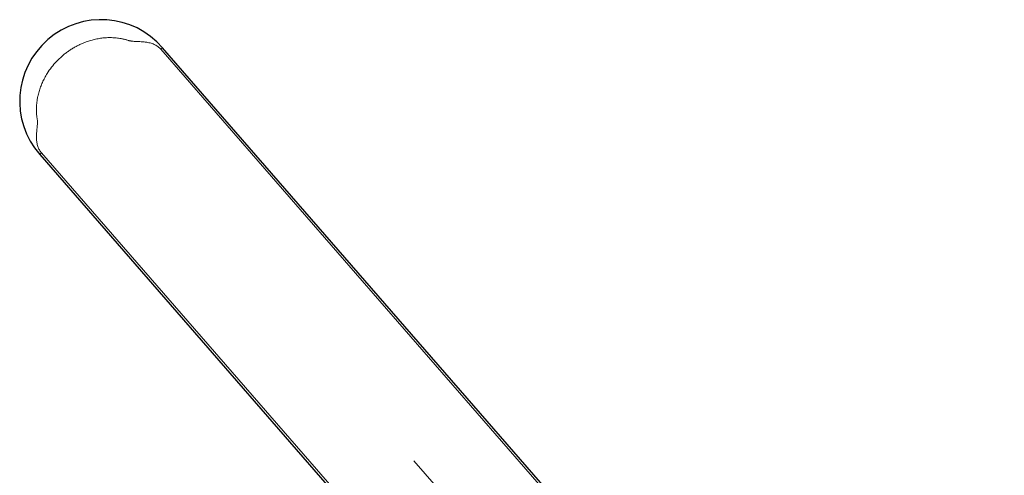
# Model space of a CAD drawing. Header units: millimetres. Extents: x 130528 to 177851, y 51760 to 113805.
# Tile 30 of 88: x 149825 to 149978, y 75983 to 76054. Entities that reach past the tile are written whole.
import ezdxf

# ---------------------------------------------------------------- set-up
doc = ezdxf.new("R2010")
doc.units = ezdxf.units.MM
doc.layers.add('_SA-SANTEHN', color=7, linetype='Continuous', lineweight=0, true_color=0x4c5f99)

msp = doc.modelspace()

# ---------------------------------------------------------------- linework, layer by layer
at = {"layer": '_SA-SANTEHN', "lineweight": 0}
for p, q in [((149846.99, 76049.47), (149846.71, 76049.23)), ((149846.71, 76049.23), (149937, 75945.36)), ((149827.9, 76032.87), (149828.18, 76033.12)), ((149918.47, 75929.26), (149828.18, 76033.12)), ((149886.02, 75985.29), (149977.71, 75879.82))]:
    msp.add_line(p, q, dxfattribs=at)
at = {"layer": '_SA-SANTEHN', "lineweight": 30}
for p, q in [((149937.46, 75945.4), (149846.99, 76049.47)), ((149827.9, 76032.87), (149918.37, 75928.8))]:
    msp.add_line(p, q, dxfattribs=at)
msp.add_arc((149837.45, 76041.17), 12.65, 41.0001, 221.0001, dxfattribs=at)
at = {"layer": '_SA-SANTEHN', "lineweight": 0}
msp.add_open_spline([(149828.18, 76033.12), (149828.07, 76033.27), (149827.83, 76033.58), (149827.64, 76034.03), (149827.53, 76034.41), (149827.46, 76034.72), (149827.42, 76035.04), (149827.4, 76035.35), (149827.39, 76035.64), (149827.4, 76035.92), (149827.42, 76036.24), (149827.46, 76036.62), (149827.5, 76037), (149827.53, 76037.35), (149827.55, 76037.63), (149827.57, 76038), (149827.5, 76038.46), (149827.42, 76039.04), (149827.39, 76039.61), (149827.39, 76040.19), (149827.43, 76040.76), (149827.5, 76041.33), (149827.62, 76041.96), (149827.79, 76042.64), (149828.03, 76043.37), (149828.32, 76044.08), (149828.67, 76044.78), (149829.13, 76045.58), (149829.73, 76046.44), (149830.51, 76047.35), (149831.23, 76048.04), (149831.84, 76048.55), (149832.32, 76048.9), (149832.81, 76049.23), (149833.32, 76049.54), (149833.84, 76049.82), (149834.44, 76050.1), (149835.1, 76050.37), (149835.84, 76050.62), (149836.59, 76050.8), (149837.34, 76050.94), (149838.1, 76051.02), (149838.86, 76051.04), (149839.61, 76051.01), (149840.17, 76050.94), (149840.55, 76050.88), (149840.75, 76050.84), (149840.94, 76050.8), (149841.1, 76050.76), (149841.25, 76050.72), (149841.43, 76050.67), (149841.62, 76050.61), (149841.81, 76050.56), (149841.96, 76050.53), (149842.13, 76050.5), (149842.33, 76050.47), (149842.59, 76050.45), (149842.91, 76050.44), (149843.28, 76050.42), (149843.65, 76050.41), (149843.99, 76050.38), (149844.28, 76050.35), (149844.68, 76050.3), (149845.2, 76050.18), (149845.79, 76049.94), (149846.31, 76049.64), (149846.58, 76049.36), (149846.71, 76049.23)], degree=3, knots=[0, 0, 0, 0, 0.016853, 0.03468, 0.043816, 0.053413, 0.063531, 0.074219, 0.082143, 0.090651, 0.100487, 0.112849, 0.125829, 0.136738, 0.145444, 0.151954, 0.171608, 0.1878, 0.205624, 0.223309, 0.240744, 0.258334, 0.276135, 0.299451, 0.32273, 0.346078, 0.369603, 0.393386, 0.429084, 0.464642, 0.500395, 0.518267, 0.536048, 0.553778, 0.571502, 0.589262, 0.607102, 0.630835, 0.654292, 0.677578, 0.700798, 0.724059, 0.747324, 0.77027, 0.793247, 0.7994, 0.805528, 0.811633, 0.817053, 0.820739, 0.826357, 0.833652, 0.839104, 0.844007, 0.848371, 0.854568, 0.862717, 0.872823, 0.884891, 0.897016, 0.907644, 0.916782, 0.924438, 0.946069, 0.965466, 0.983197, 1, 1, 1, 1], dxfattribs=at)

doc.saveas('drawing.dxf')
